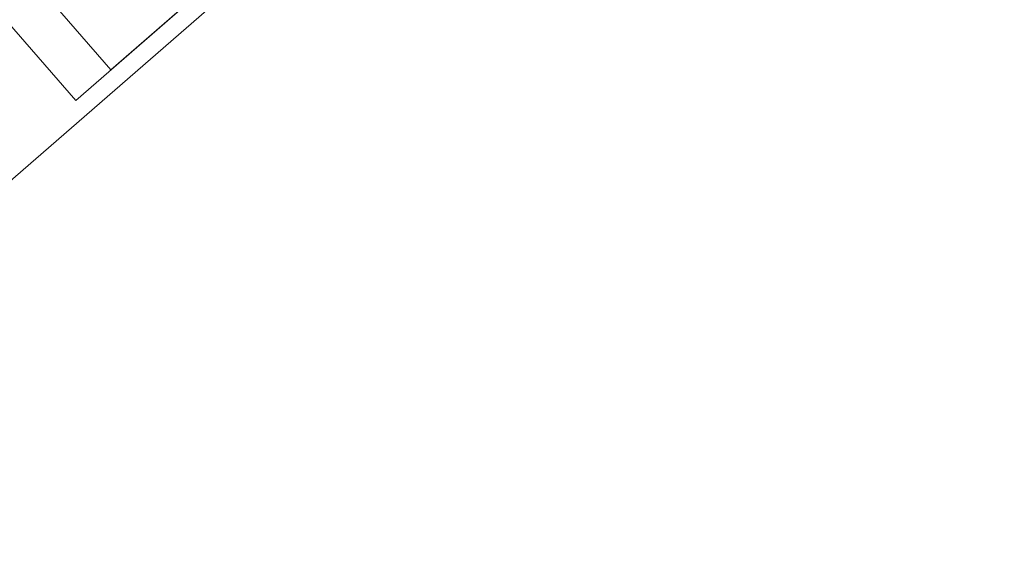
# Model space of a CAD drawing. Header units: millimetres. Extents: x -3074 to 179405, y -22 to 114374.
# Tile 67 of 184: x 149811 to 150371, y 75329 to 75638. Entities that reach past the tile are written whole.
import ezdxf

# ---------------------------------------------------------------- set-up
doc = ezdxf.new("R2010")
doc.units = ezdxf.units.MM
for name, color, linetype, lineweight, true_color in [('_SA-LAGI', 7, 'Continuous', 9, 0x5b5b5b), ('_SA-PORAND', 7, 'Continuous', 9, 0x5b5b5b), ('_SA-PORAND_hatch', 254, 'Continuous', 9, 0xbebebe), ('_SA-SANTEHN', 7, 'Continuous', 13, 0x4c5f99)]:
    doc.layers.add(name, color=color, linetype=linetype, lineweight=lineweight, true_color=true_color)

msp = doc.modelspace()

# ---------------------------------------------------------------- linework, layer by layer
at = {"layer": '_SA-LAGI'}
msp.add_lwpolyline([(147725.12, 77434.55), (148540.24, 78143.12), (150370.64, 76037.48), (149555.53, 75328.91)], close=True, dxfattribs=at)
at = {"layer": '_SA-PORAND'}
msp.add_lwpolyline([(148540.23, 78143.12), (147725.12, 77434.55), (149555.53, 75328.91), (150370.64, 76037.48)], close=True, dxfattribs=at)
at = {"layer": '_SA-PORAND_hatch'}
msp.add_lwpolyline([(150242.71, 76184.65), (149427.6, 75476.08), (149555.53, 75328.91), (150370.64, 76037.48)], close=True, dxfattribs=at)
at = {"layer": '_SA-SANTEHN', "lineweight": 13}
for points in [[(150281.07, 75972.87), (149843.34, 75592.35), (149644.43, 75821.18)], [(150261.18, 75955.57), (149863.24, 75609.65), (149664.32, 75838.48)]]:
    msp.add_lwpolyline(points, dxfattribs=at)

doc.saveas('drawing.dxf')
